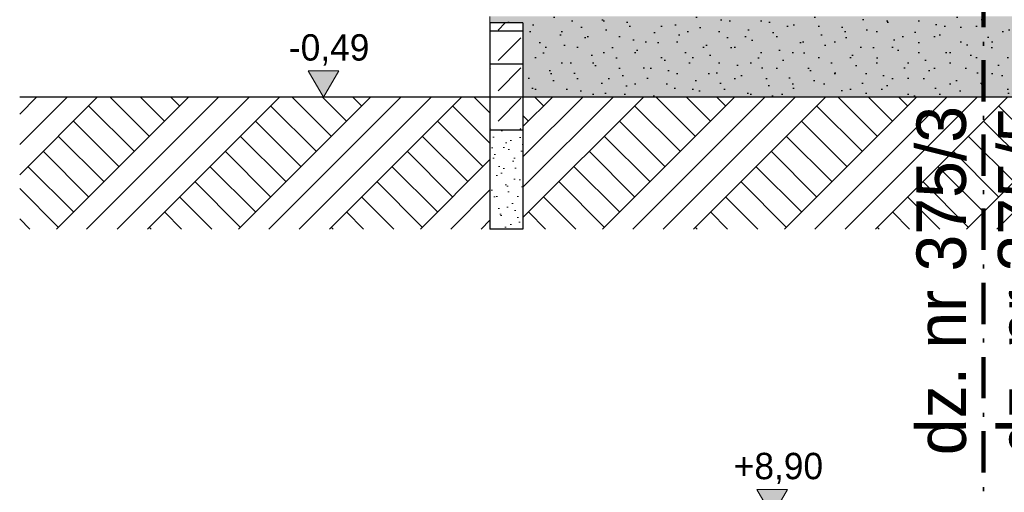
# Model space of a CAD drawing. Extents: x -366324 to -207045, y 68808 to 138616.
# Tile 135 of 170: x -240247 to -234279, y 124052 to 126918. Entities that reach past the tile are written whole.
import ezdxf

# ---------------------------------------------------------------- set-up
doc = ezdxf.new("R2010")
doc.units = 0
doc.header["$MEASUREMENT"] = 0
doc.linetypes.add('Kreski i kropki', pattern=[450, 250, -100, 0, -100])
for name, color, linetype, lineweight in [('Arch kolorystyka_Nr_Pióra__1', 7, 'Continuous', 25), ('Arch schody_Nr_Pióra__1', 7, 'Continuous', 25), ('Arch wymiary_Nr_Pióra__21', 7, 'Continuous', 9), ('arch wypelnienia_Nr_Pióra__21', 7, 'Continuous', 9), ('Arch ściany zewnętrzne_Nr_Pióra__21', 7, 'Continuous', 9), ('INWENT KONST. DREWNIANA_Nr_Pióra__20', 1, 'Continuous', 100), ('INWENT OPISY_Nr_Pióra__21', 7, 'Continuous', 9), ('INWENT TEREN_Nr_Pióra__1', 7, 'Continuous', 25)]:
    doc.layers.add(name, color=color, linetype=linetype, lineweight=lineweight)
doc.layers.add('Arch kolorystyka_Nr_Pióra__81', color=7, linetype='Continuous', lineweight=9, true_color=0x5d5d5d)
doc.layers.add('Arch teren_Nr_Pióra__2', color=7, linetype='Continuous', lineweight=13, true_color=0x7f7f7f)
doc.layers.add('Arch wymiary', color=7, linetype='Continuous')
doc.styles.add('GENERATED_STYLE_1', font='txt')
doc.styles.add('GENERATED_STYLE_3', font='txt')
pattern_1 = [(45, (0, 0), (-183.84776, 183.84776), [195, -65]), (45, (1e-14, 183.85), (-183.84776, 183.84776), [195, -65])]
pattern_2 = [(45, (0, 0), (-275.77163, 275.77163), []), (45, (-91.9, 91.9), (-551.5433, 551.5433), []), (45, (-183.85, 183.85), (-551.5433, 551.5433), []), (135, (-275.77, 275.77), (91.92388, 91.92388), [390, -390])]

# ---------------------------------------------------------------- blocks, each defined once
blk = doc.blocks.new('Wymiary_199', base_point=(-235685.8, 123909.6))
at = {"layer": 'Arch wymiary_Nr_Pióra__21', "linetype": 'Continuous'}
blk.add_hatch(color=256, dxfattribs=at).paths.add_polyline_path([(-235685.8, 123909.6), (-235778.6, 124069.6), (-235593, 124069.6)], flags=0)
for p, q in [((-235685.8, 123909.6), (-235778.6, 124069.6)), ((-235778.6, 124069.6), (-235593, 124069.6)), ((-235593, 124069.6), (-235685.8, 123909.6)), ((-235685.8, 123909.6), (-235805.8, 123909.6)), ((-235685.8, 123909.6), (-235565.8, 123909.6))]:
    blk.add_line(p, q, dxfattribs=at)
at = {"layer": 'Arch wymiary_Nr_Pióra__21', "insert": (-235919.2, 124101.6), "char_height": 160, "attachment_point": 7, "style": 'GENERATED_STYLE_1'}
blk.add_mtext('{+8,90}', dxfattribs=at)
blk = doc.blocks.new('Wymiary_244', base_point=(-238405, 126448.4))
at = {"layer": 'Arch wymiary_Nr_Pióra__21', "linetype": 'Continuous'}
blk.add_hatch(color=256, dxfattribs=at).paths.add_polyline_path([(-238405, 126448.4), (-238497.8, 126608.4), (-238312.2, 126608.4)], flags=0)
for p, q in [((-238405, 126448.4), (-238497.8, 126608.4)), ((-238497.8, 126608.4), (-238312.2, 126608.4)), ((-238312.2, 126608.4), (-238405, 126448.4)), ((-238405, 126448.4), (-238525, 126448.4)), ((-238405, 126448.4), (-238285, 126448.4))]:
    blk.add_line(p, q, dxfattribs=at)
at = {"layer": 'Arch wymiary_Nr_Pióra__21', "insert": (-238615.1, 126640.4), "char_height": 160, "attachment_point": 7, "style": 'GENERATED_STYLE_1'}
blk.add_mtext('{-0,49}', dxfattribs=at)

msp = doc.modelspace()

# ---------------------------------------------------------------- hatches: boundary and pattern name
at = {"layer": 'Arch kolorystyka_Nr_Pióra__1', "linetype": 'Continuous'}
h = msp.add_hatch(dxfattribs=at)
h.set_pattern_fill('Carpet', color=256, style=0, pattern_type=2)
h.set_pattern_definition([(45, (0, 300), (-95.459415, 95.459415), [0, -90, 0, -135]), (110, (300, 300), (126.858504, 46.17272), [0, -66, 0, -114])])
h.paths.add_polyline_path([(-237396.9, 126898.4), (-237196.9, 126898.4), (-237196.9, 126448.4), (-230771.9, 126448.4), (-230771.9, 126898.4), (-230586.9, 126898.4), (-230586.9, 126918.4), (-230586.9, 126938.4), (-230771.9, 126938.4), (-233886.9, 126938.4), (-233886.9, 126537.6, -0.810981), (-233996.9, 126537.6), (-233996.9, 126938.4), (-237196.9, 126938.4), (-237396.9, 126938.4)], flags=0)
at = {"layer": 'Arch kolorystyka_Nr_Pióra__81', "linetype": 'Continuous', "lineweight": 0, "true_color": 0x454545}
msp.add_hatch(color=250, dxfattribs=at).paths.add_polyline_path([(-237396.9, 126898.4), (-237196.9, 126898.4), (-237196.9, 126448.4), (-230771.9, 126448.4), (-230771.9, 126898.4), (-230586.9, 126898.4), (-230586.9, 126918.4), (-230586.9, 126938.4), (-230771.9, 126938.4), (-233886.9, 126938.4), (-233886.9, 126537.6, -0.810981), (-233996.9, 126537.6), (-233996.9, 126938.4), (-237196.9, 126938.4), (-237396.9, 126938.4)], flags=0)
at = {"layer": 'Arch teren_Nr_Pióra__2', "linetype": 'Continuous'}
h = msp.add_hatch(dxfattribs=at)
h.set_pattern_fill('Earth', color=256, style=0, pattern_type=2)
h.set_pattern_definition(pattern_2)
h.paths.add_polyline_path([(-237396.9, 125648.4), (-240246.9, 125648.4), (-240246.9, 126448.4), (-237396.9, 126448.4)], flags=0)
h = msp.add_hatch(dxfattribs=at)
h.set_pattern_fill('Earth', color=256, style=0, pattern_type=2)
h.set_pattern_definition(pattern_2)
h.paths.add_polyline_path([(-237196.9, 126448.4), (-237196.9, 126323.4), (-237196.9, 125648.4), (-230701.9, 125648.4), (-230701.9, 126323.4), (-230636.9, 126388.4), (-230636.9, 126448.4)], flags=0)
at = {"layer": 'arch wypelnienia_Nr_Pióra__21', "linetype": 'Continuous'}
h = msp.add_hatch(dxfattribs=at)
h.set_pattern_fill('Dashed', color=256, style=0, pattern_type=2)
h.set_pattern_definition(pattern_1)
h.paths.add_polyline_path([(-237396.9, 126848.4), (-237196.9, 126848.4), (-237196.9, 126898.4), (-237396.9, 126898.4)], flags=0)
h = msp.add_hatch(dxfattribs=at)
h.set_pattern_fill('Dashed', color=256, style=0, pattern_type=2)
h.set_pattern_definition(pattern_1)
h.paths.add_polyline_path([(-237396.9, 126648.4), (-237196.9, 126648.4), (-237196.9, 126848.4), (-237396.9, 126848.4)], flags=0)
h = msp.add_hatch(dxfattribs=at)
h.set_pattern_fill('Dashed', color=256, style=0, pattern_type=2)
h.set_pattern_definition(pattern_1)
h.paths.add_polyline_path([(-237396.9, 126448.4), (-237196.9, 126448.4), (-237196.9, 126648.4), (-237396.9, 126648.4)], flags=0)
h = msp.add_hatch(dxfattribs=at)
h.set_pattern_fill('Dashed', color=256, style=0, pattern_type=2)
h.set_pattern_definition(pattern_1)
h.paths.add_polyline_path([(-237396.9, 126248.4), (-237196.9, 126248.4), (-237196.9, 126448.4), (-237396.9, 126448.4)], flags=0)
h = msp.add_hatch(dxfattribs=at)
h.set_pattern_fill('Cut_Stone', color=256, style=0, pattern_type=2)
h.set_pattern_definition([(45, (0, 200), (-63.63961, 63.63961), [0, -60, 0, -90]), (110, (200, 200), (84.572336, 30.781813), [0, -44, 0, -76])])
h.paths.add_polyline_path([(-237396.9, 125648.4), (-237196.9, 125648.4), (-237196.9, 126248.4), (-237396.9, 126248.4)], flags=0)

# ---------------------------------------------------------------- linework, layer by layer
at = {"layer": 'Arch schody_Nr_Pióra__1', "linetype": 'Continuous'}
for p, q in [((-237196.9, 126898.4), (-237396.9, 126898.4)), ((-237396.9, 126898.4), (-237396.9, 125648.4)), ((-237196.9, 126898.4), (-237196.9, 125648.4)), ((-237196.9, 126848.4), (-237396.9, 126848.4)), ((-237196.9, 126648.4), (-237396.9, 126648.4)), ((-237196.9, 126448.4), (-237396.9, 126448.4)), ((-237196.9, 126248.4), (-237396.9, 126248.4)), ((-237196.9, 125648.4), (-237396.9, 125648.4))]:
    msp.add_line(p, q, dxfattribs=at)
at = {"layer": 'Arch ściany zewnętrzne_Nr_Pióra__21', "linetype": 'Continuous'}
msp.add_line((-237396.9, 126938.4), (-237396.9, 126898.4), dxfattribs=at)
at = {"layer": 'INWENT KONST. DREWNIANA_Nr_Pióra__20', "linetype": 'Kreski i kropki'}
msp.add_line((-234406.4, 113819.6), (-234406.4, 127096.7), dxfattribs=at)
at = {"layer": 'INWENT TEREN_Nr_Pióra__1', "linetype": 'Continuous'}
msp.add_line((-215816.9, 126448.4), (-240246.9, 126448.4), dxfattribs=at)

# ---------------------------------------------------------------- block references
at = {"layer": 'Arch wymiary', "linetype": 'Continuous'}
for name, p in [('Wymiary_244', (-238405, 126448.4)), ('Wymiary_199', (-235685.8, 123909.6))]:
    msp.add_blockref(name, p, dxfattribs=at)

# ---------------------------------------------------------------- texts
at = {"layer": 'INWENT OPISY_Nr_Pióra__21', "linetype": 'Continuous', "char_height": 300, "attachment_point": 3, "rotation": 90, "style": 'GENERATED_STYLE_3'}
for s, insert in [('{dz. nr 375/3}', (-234811.8, 126395.2)), ('{dz. nr 375/5}', (-234317.7, 126395.2))]:
    msp.add_mtext(s, dxfattribs=dict(at, insert=insert))

doc.saveas('drawing.dxf')
